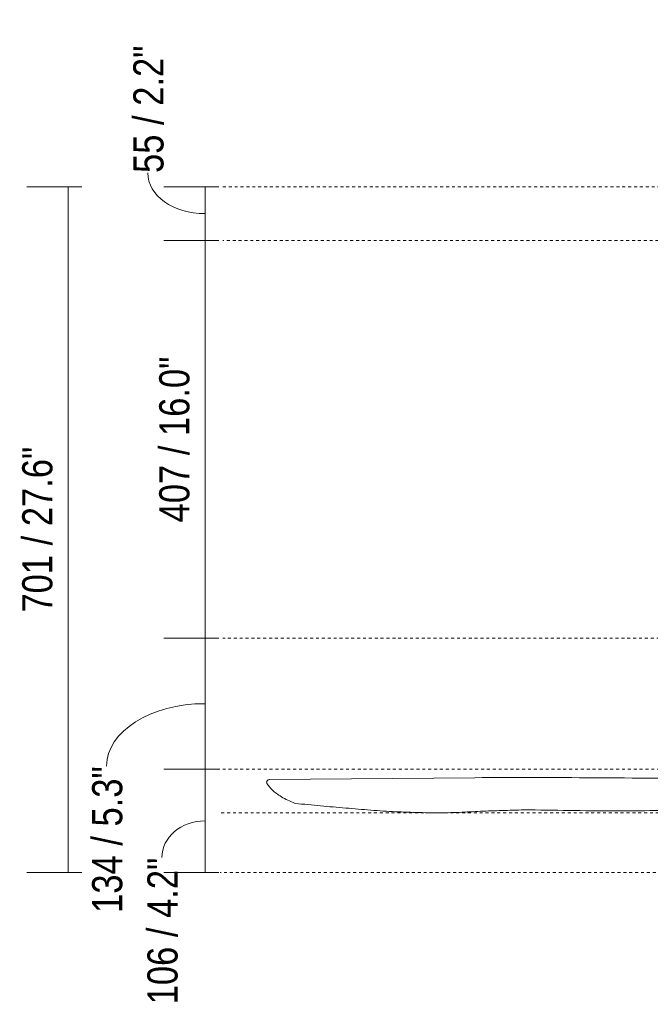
# Model space of a CAD drawing. Header units: millimetres. Extents: x 5734 to 11759, y -3101 to 7544.
# Tile 9 of 44: x 5734 to 6379, y 1164 to 2171. Entities that reach past the tile are written whole.
import ezdxf

# ---------------------------------------------------------------- set-up
doc = ezdxf.new("R2010")
doc.units = ezdxf.units.MM
doc.linetypes.add('Dash', pattern=[6, 3, -3])
doc.layers.add('A-ANNO-DIMS', color=7, linetype='Dash', lineweight=9, true_color=0xd2d2d2)
doc.layers.add('A-ANNO-DIMS-14', color=7, linetype='Continuous', lineweight=9)
doc.layers.add('E-LITE-EQPM', color=7, linetype='Continuous', lineweight=20)
doc.styles.add('Arial Narrow', font='ARIALN.TTF', dxfattribs={"height": 30.8})
doc.dimstyles.new('FARO_-_2_2mm_Arial_Narrow_mm_Inch_Left', dxfattribs={"dimscale": 304.8, "dimtxt": 31.521674, "dimasz": 0, "dimexe": 0.137795, "dimexo": 0.0625, "dimgap": 0.022966, "dimtad": 1, "dimdec": 0, "dimzin": 0, "dimdsep": 46, "dimtxsty": 'Arial Narrow', "dimblk1": 'NONE', "dimblk2": 'NONE', "dimsah": 1, "dimcen": 0.09, "dimadec": 0, "dimazin": 0, "dimtfac": 1, "dimtdec": 4, "dimtix": 1, "dimtmove": 1, "dimatfit": 3, "dimfxl": 0.045932, "dimfxlon": 1, "dimtvp": 1, "dimtolj": 1, "dimtzin": 0, "dimarcsym": 2})
doc.dimstyles.new('FARO_-_2_2mm_Arial_Narrow_mm_Inch_Left_1', dxfattribs={"dimscale": 304.8, "dimtxt": 31.521674, "dimasz": 0, "dimexe": 0.137795, "dimexo": 0.0625, "dimgap": 0.022966, "dimtad": 1, "dimdec": 0, "dimzin": 0, "dimdsep": 46, "dimtxsty": 'Arial Narrow', "dimblk1": 'NONE', "dimblk2": 'NONE', "dimsah": 1, "dimcen": 0.09, "dimadec": 0, "dimazin": 0, "dimtfac": 1, "dimtdec": 4, "dimtix": 1, "dimtmove": 0, "dimatfit": 3, "dimfxl": 0.045932, "dimfxlon": 1, "dimtvp": 1, "dimtolj": 1, "dimtzin": 0, "dimarcsym": 2})

# ---------------------------------------------------------------- blocks, each defined once
blk = doc.blocks.new('DIMBLOCK2-Alzado_PDF')
at = {"layer": 'A-ANNO-DIMS-14', "color": 251, "true_color": 0x5b5b5b, "transparency": 16777216}
for p, q in [((5937.7, 2000), (5881.7, 2000)), ((5923.7, 2000), (5923.7, 1945)), ((5923.7, 2000), (5937.7, 2000)), ((5937.7, 1945), (5881.7, 1945)), ((5923.7, 1945), (5937.7, 1945))]:
    blk.add_line(p, q, dxfattribs=at)
blk.add_ellipse((5923.7, 2014.1), major_axis=(58.5, 0), ratio=0.710691, start_param=3.141593, end_param=4.712389, dxfattribs=at)
at = {"layer": 'A-ANNO-DIMS-14', "color": 0, "transparency": 16777216, "insert": (5850.4, 2014.1), "char_height": 30.8, "width": 156.708, "attachment_point": 1, "rotation": 90, "line_spacing_factor": 0.974696, "style": 'Arial Narrow'}
blk.add_mtext('55 / 2.2"', dxfattribs=at)
blk = doc.blocks.new('_None')
blk = doc.blocks.new('DIMBLOCK3-Alzado_PDF')
at = {"layer": 'A-ANNO-DIMS-14', "color": 251, "true_color": 0x5b5b5b, "transparency": 16777216}
for p, q in [((5937.7, 1945), (5881.7, 1945)), ((5923.7, 1945), (5923.7, 1538.5)), ((5923.7, 1945), (5937.7, 1945)), ((5937.7, 1538.5), (5881.7, 1538.5)), ((5923.7, 1538.5), (5937.7, 1538.5))]:
    blk.add_line(p, q, dxfattribs=at)
at = {"layer": 'A-ANNO-DIMS-14', "color": 0, "transparency": 16777216, "insert": (5876.9, 1656.9), "char_height": 30.8, "width": 203.54, "attachment_point": 1, "rotation": 90, "line_spacing_factor": 0.974696, "style": 'Arial Narrow'}
blk.add_mtext('407 / 16.0"', dxfattribs=at)
blk = doc.blocks.new('DIMBLOCK4-Alzado_PDF')
at = {"layer": 'A-ANNO-DIMS-14', "color": 251, "true_color": 0x5b5b5b, "transparency": 16777216}
for p, q in [((5937.7, 1538.5), (5881.7, 1538.5)), ((5923.7, 1538.5), (5923.7, 1404.6)), ((5923.7, 1538.5), (5937.7, 1538.5)), ((5937.7, 1404.6), (5881.7, 1404.6)), ((5923.7, 1404.6), (5937.7, 1404.6))]:
    blk.add_line(p, q, dxfattribs=at)
blk.add_ellipse((5923.7, 1407.8), major_axis=(-100.6, 0), ratio=0.633847, start_param=4.712389, end_param=6.283185, dxfattribs=at)
at = {"layer": 'A-ANNO-DIMS-14', "color": 0, "transparency": 16777216, "insert": (5808.3, 1257.7), "char_height": 30.8, "width": 180.124, "attachment_point": 1, "rotation": 90, "line_spacing_factor": 0.974696, "style": 'Arial Narrow'}
blk.add_mtext('134 / 5.3"', dxfattribs=at)
blk = doc.blocks.new('DIMBLOCK5-Alzado_PDF')
at = {"layer": 'A-ANNO-DIMS-14', "color": 251, "true_color": 0x5b5b5b, "transparency": 16777216}
for p, q in [((5937.7, 1404.6), (5881.7, 1404.6)), ((5923.7, 1404.6), (5923.7, 1298.9)), ((5923.7, 1404.6), (5937.7, 1404.6)), ((5937.7, 1298.9), (5881.7, 1298.9)), ((5923.7, 1298.9), (5937.7, 1298.9))]:
    blk.add_line(p, q, dxfattribs=at)
blk.add_ellipse((5923.7, 1314.3), major_axis=(-44.1, 0), ratio=0.849388, start_param=4.712389, end_param=6.283185, dxfattribs=at)
at = {"layer": 'A-ANNO-DIMS-14', "color": 0, "transparency": 16777216, "insert": (5864.8, 1164.2), "char_height": 30.8, "width": 180.124, "attachment_point": 1, "rotation": 90, "line_spacing_factor": 0.974696, "style": 'Arial Narrow'}
blk.add_mtext('106 / 4.2"', dxfattribs=at)
blk = doc.blocks.new('DIMBLOCK8-Alzado_PDF')
at = {"layer": 'A-ANNO-DIMS-14', "color": 251, "true_color": 0x5b5b5b, "transparency": 16777216}
for p, q in [((5797.7, 2000), (5741.7, 2000)), ((5783.7, 2000), (5783.7, 1298.9)), ((5783.7, 2000), (5797.7, 2000)), ((5797.7, 1298.9), (5741.7, 1298.9)), ((5783.7, 1298.9), (5797.7, 1298.9))]:
    blk.add_line(p, q, dxfattribs=at)
at = {"layer": 'A-ANNO-DIMS-14', "color": 0, "transparency": 16777216, "insert": (5736.9, 1564.7), "char_height": 30.8, "width": 203.54, "attachment_point": 1, "rotation": 90, "line_spacing_factor": 0.974696, "style": 'Arial Narrow'}
blk.add_mtext('701 / 27.6"', dxfattribs=at)

msp = doc.modelspace()

# ---------------------------------------------------------------- linework, layer by layer
at = {"layer": 'A-ANNO-DIMS'}
for p, q in [((6395, 2000), (5939.2, 2000)), ((6519, 1945), (5941.9, 1945)), ((6580.1, 1538.5), (5941.9, 1538.5)), ((6532.7, 1404.6), (5933.7, 1404.6)), ((6531.3, 1359.8), (5939.2, 1359.8)), ((6594.1, 1298.9), (5939.2, 1298.9))]:
    msp.add_line(p, q, dxfattribs=at)
at = {"layer": 'E-LITE-EQPM'}
msp.add_line((6199.2, 1395.9), (5989.7, 1394), dxfattribs=at)
for centre, radius, start, end in [((5989.3, 1391.1), 2.69, 175.0422, 205.644), ((6018.3, 1410.8), 37.8, 213.5935, 226.8872)]:
    msp.add_arc(centre, radius, start, end, dxfattribs=at)
for points, knots in [([(5989.7, 1394), (5989.3, 1394), (5988.6, 1393.9), (5987.8, 1393.5), (5987.3, 1393), (5986.8, 1392.2), (5986.6, 1391.6), (5986.6, 1391.3)], [0, 0, 0, 0, 0.285714, 0.428571, 0.571429, 0.785714, 1, 1, 1, 1]), ([(6015.8, 1369.6), (6024.4, 1368.8), (6041.7, 1367.1), (6063.1, 1365.2), (6080.2, 1363.8), (6093, 1362.7), (6105.8, 1361.8), (6118.3, 1361.1), (6130.6, 1360.6), (6142.8, 1360.2), (6154.8, 1360), (6166.5, 1360), (6177.8, 1360.2), (6188.7, 1360.7), (6199.5, 1361.3), (6210.4, 1361.8), (6221.5, 1362.1), (6236.4, 1362.6), (6247.6, 1362.9), (6255, 1363.1)], [0, 0, 0, 0, 0.1, 0.2, 0.25, 0.3, 0.35, 0.4, 0.45, 0.5, 0.55, 0.6, 0.65, 0.7, 0.75, 0.8, 0.85, 0.9, 1, 1, 1, 1])]:
    msp.add_open_spline(points, degree=3, knots=knots, dxfattribs=at)
for points in [[(6445.3, 1394.6), (6403.7, 1395.2), (6321.2, 1396), (6239.7, 1396.1), (6199.2, 1395.9)], [(5992.5, 1383.2), (5993.7, 1382.1), (5996.3, 1379.8), (6001.6, 1376.3), (6008.1, 1372.9), (6013.1, 1370.7), (6015.8, 1369.6)], [(6255, 1363.1), (6286.5, 1362.4), (6347.1, 1361.6), (6431.1, 1362.9), (6482.4, 1365.3), (6506.9, 1366.9)]]:
    msp.add_open_spline(points, degree=3, dxfattribs=at)

# ---------------------------------------------------------------- dimensions: what is measured, and where the dimension line sits
at = {"layer": 'A-ANNO-DIMS', "color": 251, "linetype": 'Continuous', "true_color": 0x5b5b5b}
for base, p1, p2, override, picture, middle in [((5923.7, 1945), (5937.7, 2000), (5937.7, 1945), {"dimpost": '<>', "dimfxl": 55}, 'DIMBLOCK2-Alzado_PDF', (5870.9, 2092.5)), ((5923.7, 1404.6), (5937.7, 1538.5), (5937.7, 1404.6), {"dimpost": '<>', "dimfxl": 133.906677}, 'DIMBLOCK4-Alzado_PDF', (5828.9, 1347.7)), ((5923.7, 1298.9), (5937.7, 1404.6), (5937.7, 1298.9), {"dimpost": '<>', "dimfxl": 105.641799}, 'DIMBLOCK5-Alzado_PDF', (5885.4, 1254.3))]:
    dim = msp.add_linear_dim(base=base, p1=p1, p2=p2, angle=90, dimstyle='FARO_-_2_2mm_Arial_Narrow_mm_Inch_Left', override=override, dxfattribs=at)
    dim.commit()
    dim.dimension.update_dxf_attribs({"geometry": picture, "text_midpoint": middle, "dimtype": 160, "text_rotation": 90})
for base, p1, p2, override, picture, middle in [((5783.7, 1298.9), (5797.7, 2000), (5797.7, 1298.9), {"dimpost": '<>', "dimfxl": 701.070077}, 'DIMBLOCK8-Alzado_PDF', (5756.8, 1649.5)), ((5923.7042, 1538.4784), (5937.7042, 1945), (5937.7042, 1538.4784), {"dimpost": '<>', "dimfxl": 406.5216}, 'DIMBLOCK3-Alzado_PDF', (5896.7662, 1741.7392))]:
    dim = msp.add_linear_dim(base=base, p1=p1, p2=p2, angle=90, dimstyle='FARO_-_2_2mm_Arial_Narrow_mm_Inch_Left_1', override=override, dxfattribs=at)
    dim.commit()
    dim.dimension.update_dxf_attribs({"geometry": picture, "text_midpoint": middle})

doc.saveas('drawing.dxf')
